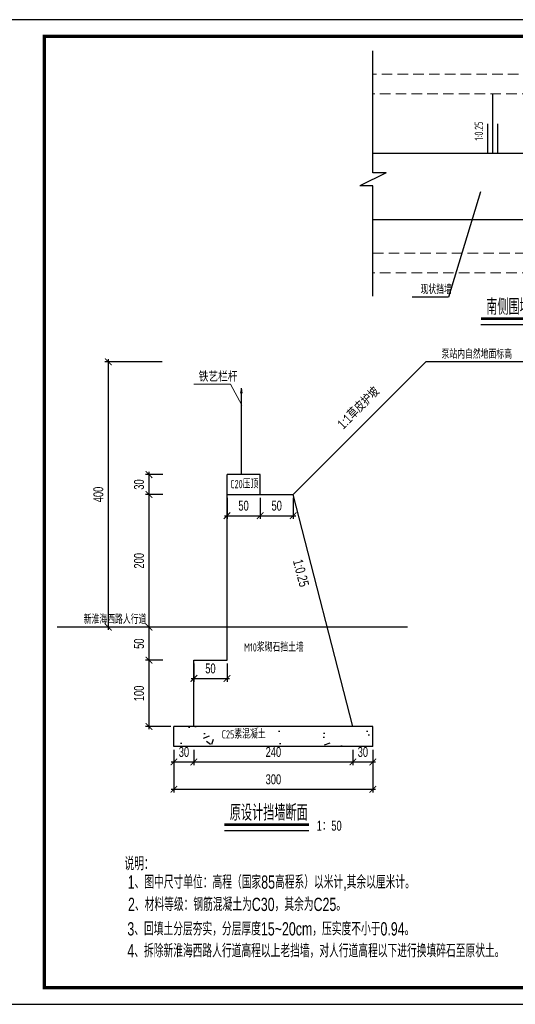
# Model space of a CAD drawing. Extents: x 518200 to 591724, y 3569303 to 3789366.
# Tile 1 of 6: x 570840 to 572335, y 3573934 to 3576904. Entities that reach past the tile are written whole.
import ezdxf
from ezdxf.enums import TextEntityAlignment as Align

# ---------------------------------------------------------------- set-up
doc = ezdxf.new("R2010")
doc.units = 0
doc.header["$LTSCALE"] = 5
doc.linetypes.add('DASHED2', pattern=[9.525, 6.35, -3.175])
doc.layers.get('0').update_dxf_attribs({"linetype": 'CONTINUOUS'})
doc.layers.get('Defpoints').update_dxf_attribs({"color": 41, "linetype": 'CONTINUOUS'})
for name, color, linetype, lineweight in [('0.09标注线', 3, 'CONTINUOUS', 9), ('0.13文字', 3, 'CONTINUOUS', 13), ('1XSX', 7, 'CONTINUOUS', 15), ('虚线', 2, 'DASHED2', 20)]:
    doc.layers.add(name, color=color, linetype=linetype, lineweight=lineweight)
doc.styles.add('HZ', font='hztxt_e.shx', dxfattribs={"width": 0.7, "height": 30, "bigfont": 'hztxt.shx'})
doc.styles.add('HZ1', font='hztxt_e.shx', dxfattribs={"width": 0.7, "bigfont": 'hztxt.shx'})
doc.styles.add('HZE', font='hztxt_e.shx', dxfattribs={"width": 0.75, "height": 30, "bigfont": 'hztxt.shx'})
doc.styles.add('HZTXT', font='hztxt_e.shx', dxfattribs={"width": 0.7, "bigfont": 'hztxt.shx'})
doc.styles.add('钢筋', font='tssdeng.shx', dxfattribs={"width": 0.7, "height": 30, "bigfont": 'hztxt.shx'})
doc.dimstyles.new('50', dxfattribs={"dimscale": 0, "dimtxt": 60, "dimasz": 20, "dimexe": 10, "dimexo": 10, "dimgap": 15, "dimtad": 1, "dimdec": 0, "dimlfac": 0.5, "dimzin": 0, "dimdsep": 46, "dimtxsty": 'HZTXT', "dimblk1": 'ARCHTICK', "dimblk2": 'ARCHTICK', "dimsah": 1, "dimcen": -0.09, "dimdle": 8, "dimclrd": 7, "dimclre": 7, "dimclrt": 7, "dimadec": 0, "dimazin": 0, "dimtfac": 1, "dimtdec": 0, "dimtofl": 0, "dimtmove": 2, "dimatfit": 3, "dimldrblk": 'ARCHTICK', "dimfxl": 1, "dimtolj": 1, "dimtzin": 0, "dimarcsym": 0})

# ---------------------------------------------------------------- blocks, each defined once
blk = doc.blocks.new('_ARCHTICK')
at = {"color": 0, "linetype": 'ByBlock', "const_width": 0.15}
blk.add_lwpolyline([(-0.5, -0.5), (0.5, 0.5)], dxfattribs=at)
blk = doc.blocks.new('*D41')
at = {"color": 7, "lineweight": -2}
for p, q in [((571305.3, 3574701.6), (571305.3, 3574654.8)), ((571365.3, 3574701.6), (571365.3, 3574654.8)), ((571297.3, 3574664.8), (571373.3, 3574664.8))]:
    blk.add_line(p, q, dxfattribs=at)
at = {"layer": 'Defpoints', "color": 0}
for p in [(571305.3, 3574711.6), (571365.3, 3574711.6), (571365.3, 3574664.8)]:
    blk.add_point(p, dxfattribs=at)
at = {"color": 7, "lineweight": -2, "xscale": 20, "yscale": 20, "zscale": 20, "rotation": 180}
blk.add_blockref('_ARCHTICK', (571305.3, 3574664.8), dxfattribs=at)
at = {"color": 7, "lineweight": -2, "xscale": 20, "yscale": 20, "zscale": 20}
blk.add_blockref('_ARCHTICK', (571365.3, 3574664.8), dxfattribs=at)
at = {"color": 7, "insert": (571335.3, 3574694.8), "char_height": 30, "attachment_point": 5, "style": 'HZTXT'}
blk.add_mtext('\\A1;30', dxfattribs=at)
blk = doc.blocks.new('*D42')
at = {"color": 7, "lineweight": -2}
for p, q in [((571365.3, 3574701.6), (571365.3, 3574654.8)), ((571845.3, 3574701.6), (571845.3, 3574654.8)), ((571357.3, 3574664.8), (571853.3, 3574664.8))]:
    blk.add_line(p, q, dxfattribs=at)
at = {"layer": 'Defpoints', "color": 0}
for p in [(571365.3, 3574711.6), (571845.3, 3574711.6), (571845.3, 3574664.8)]:
    blk.add_point(p, dxfattribs=at)
at = {"color": 7, "lineweight": -2, "xscale": 20, "yscale": 20, "zscale": 20, "rotation": 180}
blk.add_blockref('_ARCHTICK', (571365.3, 3574664.8), dxfattribs=at)
at = {"color": 7, "lineweight": -2, "xscale": 20, "yscale": 20, "zscale": 20}
blk.add_blockref('_ARCHTICK', (571845.3, 3574664.8), dxfattribs=at)
at = {"color": 7, "insert": (571605.3, 3574694.8), "char_height": 30, "attachment_point": 5, "style": 'HZTXT'}
blk.add_mtext('\\A1;240', dxfattribs=at)
blk = doc.blocks.new('*D43')
at = {"color": 7, "lineweight": -2}
for p, q in [((571845.3, 3574701.6), (571845.3, 3574654.8)), ((571905.3, 3574701.6), (571905.3, 3574654.8)), ((571837.3, 3574664.8), (571913.3, 3574664.8))]:
    blk.add_line(p, q, dxfattribs=at)
at = {"layer": 'Defpoints', "color": 0}
for p in [(571845.3, 3574711.6), (571905.3, 3574711.6), (571905.3, 3574664.8)]:
    blk.add_point(p, dxfattribs=at)
at = {"color": 7, "lineweight": -2, "xscale": 20, "yscale": 20, "zscale": 20, "rotation": 180}
blk.add_blockref('_ARCHTICK', (571845.3, 3574664.8), dxfattribs=at)
at = {"color": 7, "lineweight": -2, "xscale": 20, "yscale": 20, "zscale": 20}
blk.add_blockref('_ARCHTICK', (571905.3, 3574664.8), dxfattribs=at)
at = {"color": 7, "insert": (571875.3, 3574694.8), "char_height": 30, "attachment_point": 5, "style": 'HZTXT'}
blk.add_mtext('\\A1;30', dxfattribs=at)
blk = doc.blocks.new('*D44')
at = {"color": 7, "lineweight": -2}
for p, q in [((571305.3, 3574701.6), (571305.3, 3574572.3)), ((571905.3, 3574701.6), (571905.3, 3574572.3)), ((571297.3, 3574582.3), (571913.3, 3574582.3))]:
    blk.add_line(p, q, dxfattribs=at)
at = {"layer": 'Defpoints', "color": 0}
for p in [(571305.3, 3574711.6), (571905.3, 3574711.6), (571905.3, 3574582.3)]:
    blk.add_point(p, dxfattribs=at)
at = {"color": 7, "lineweight": -2, "xscale": 20, "yscale": 20, "zscale": 20, "rotation": 180}
blk.add_blockref('_ARCHTICK', (571305.3, 3574582.3), dxfattribs=at)
at = {"color": 7, "lineweight": -2, "xscale": 20, "yscale": 20, "zscale": 20}
blk.add_blockref('_ARCHTICK', (571905.3, 3574582.3), dxfattribs=at)
at = {"color": 7, "insert": (571605.3, 3574612.3), "char_height": 30, "attachment_point": 5, "style": 'HZTXT'}
blk.add_mtext('\\A1;300', dxfattribs=at)
blk = doc.blocks.new('*D45')
at = {"color": 7, "lineweight": -2}
for p, q in [((571271.5, 3575471.6), (571219.8, 3575471.6)), ((571229.8, 3575479.6), (571229.8, 3575063.6)), ((571271.5, 3575071.6), (571219.8, 3575071.6))]:
    blk.add_line(p, q, dxfattribs=at)
at = {"layer": 'Defpoints', "color": 0}
for p in [(571281.5, 3575471.6), (571229.8, 3575071.6), (571281.5, 3575071.6)]:
    blk.add_point(p, dxfattribs=at)
at = {"color": 7, "lineweight": -2, "xscale": 20, "yscale": 20, "zscale": 20}
for p, rotation in [((571229.8, 3575471.6), 90), ((571229.8, 3575071.6), 270)]:
    blk.add_blockref('_ARCHTICK', p, dxfattribs=dict(at, rotation=rotation))
at = {"color": 7, "insert": (571199.8, 3575271.6), "char_height": 30, "attachment_point": 5, "rotation": 90, "style": 'HZTXT'}
blk.add_mtext('\\A1;200', dxfattribs=at)
blk = doc.blocks.new('*D46')
at = {"color": 7, "lineweight": -2}
for p, q in [((571271.5, 3575531.6), (571219.8, 3575531.6)), ((571229.8, 3575539.6), (571229.8, 3575463.6)), ((571271.5, 3575471.6), (571219.8, 3575471.6))]:
    blk.add_line(p, q, dxfattribs=at)
at = {"layer": 'Defpoints', "color": 0}
for p in [(571281.5, 3575531.6), (571229.8, 3575471.6), (571281.5, 3575471.6)]:
    blk.add_point(p, dxfattribs=at)
at = {"color": 7, "lineweight": -2, "xscale": 20, "yscale": 20, "zscale": 20}
for p, rotation in [((571229.8, 3575531.6), 90), ((571229.8, 3575471.6), 270)]:
    blk.add_blockref('_ARCHTICK', p, dxfattribs=dict(at, rotation=rotation))
at = {"color": 7, "insert": (571199.8, 3575501.6), "char_height": 30, "attachment_point": 5, "rotation": 90, "style": 'HZTXT'}
blk.add_mtext('\\A1;30', dxfattribs=at)
blk = doc.blocks.new('*D47')
at = {"color": 7, "lineweight": -2}
for p, q in [((571229.8, 3575079.6), (571229.8, 3574963.6)), ((571271.5, 3575071.6), (571219.8, 3575071.6)), ((571271.5, 3574971.6), (571219.8, 3574971.6))]:
    blk.add_line(p, q, dxfattribs=at)
at = {"layer": 'Defpoints', "color": 0}
for p in [(571281.5, 3575071.6), (571229.8, 3574971.6), (571281.5, 3574971.6)]:
    blk.add_point(p, dxfattribs=at)
at = {"color": 7, "lineweight": -2, "xscale": 20, "yscale": 20, "zscale": 20}
for p, rotation in [((571229.8, 3575071.6), 90), ((571229.8, 3574971.6), 270)]:
    blk.add_blockref('_ARCHTICK', p, dxfattribs=dict(at, rotation=rotation))
at = {"color": 7, "insert": (571199.8, 3575021.6), "char_height": 30, "attachment_point": 5, "rotation": 90, "style": 'HZTXT'}
blk.add_mtext('\\A1;50', dxfattribs=at)
blk = doc.blocks.new('*D48')
at = {"color": 7, "lineweight": -2}
for p, q in [((571269.8, 3575871.6), (571097.1, 3575871.6)), ((571107.1, 3575879.6), (571107.1, 3575063.6)), ((571301.7, 3575071.6), (571097.1, 3575071.6))]:
    blk.add_line(p, q, dxfattribs=at)
at = {"layer": 'Defpoints', "color": 0}
for p in [(571279.8, 3575871.6), (571107.1, 3575071.6), (571311.7, 3575071.6)]:
    blk.add_point(p, dxfattribs=at)
at = {"color": 7, "lineweight": -2, "xscale": 20, "yscale": 20, "zscale": 20}
for p, rotation in [((571107.1, 3575871.6), 90), ((571107.1, 3575071.6), 270)]:
    blk.add_blockref('_ARCHTICK', p, dxfattribs=dict(at, rotation=rotation))
at = {"color": 7, "insert": (571077.1, 3575471.6), "char_height": 30, "attachment_point": 5, "rotation": 90, "style": 'HZTXT'}
blk.add_mtext('\\A1;400', dxfattribs=at)
blk = doc.blocks.new('*D49')
at = {"color": 7, "lineweight": -2}
for p, q in [((571271.5, 3574971.6), (571219.8, 3574971.6)), ((571229.8, 3574979.6), (571229.8, 3574763.6)), ((571295.3, 3574771.6), (571219.8, 3574771.6))]:
    blk.add_line(p, q, dxfattribs=at)
at = {"layer": 'Defpoints', "color": 0}
for p in [(571281.5, 3574971.6), (571229.8, 3574771.6), (571305.3, 3574771.6)]:
    blk.add_point(p, dxfattribs=at)
at = {"color": 7, "lineweight": -2, "xscale": 20, "yscale": 20, "zscale": 20}
for p, rotation in [((571229.8, 3574971.6), 90), ((571229.8, 3574771.6), 270)]:
    blk.add_blockref('_ARCHTICK', p, dxfattribs=dict(at, rotation=rotation))
at = {"color": 7, "insert": (571199.8, 3574871.6), "char_height": 30, "attachment_point": 5, "rotation": 90, "style": 'HZTXT'}
blk.add_mtext('\\A1;100', dxfattribs=at)
blk = doc.blocks.new('*D82')
at = {"color": 7, "lineweight": -2}
for p, q in [((571365.3, 3574961.6), (571365.3, 3574906.7)), ((571465.3, 3574961.6), (571465.3, 3574906.7)), ((571357.3, 3574916.7), (571473.3, 3574916.7))]:
    blk.add_line(p, q, dxfattribs=at)
at = {"layer": 'Defpoints', "color": 0}
for p in [(571365.3, 3574971.6), (571465.3, 3574971.6), (571465.3, 3574916.7)]:
    blk.add_point(p, dxfattribs=at)
at = {"color": 7, "lineweight": -2, "xscale": 20, "yscale": 20, "zscale": 20, "rotation": 180}
blk.add_blockref('_ARCHTICK', (571365.3, 3574916.7), dxfattribs=at)
at = {"color": 7, "lineweight": -2, "xscale": 20, "yscale": 20, "zscale": 20}
blk.add_blockref('_ARCHTICK', (571465.3, 3574916.7), dxfattribs=at)
at = {"color": 7, "insert": (571415.3, 3574946.7), "char_height": 30, "attachment_point": 5, "style": 'HZTXT'}
blk.add_mtext('\\A1;50', dxfattribs=at)
blk = doc.blocks.new('*D83')
at = {"color": 7, "lineweight": -2}
for p, q in [((571465.3, 3575461.6), (571465.3, 3575397.7)), ((571565.3, 3575461.6), (571565.3, 3575397.7)), ((571457.3, 3575407.7), (571573.3, 3575407.7))]:
    blk.add_line(p, q, dxfattribs=at)
at = {"layer": 'Defpoints', "color": 0}
for p in [(571465.3, 3575471.6), (571565.3, 3575471.6), (571565.3, 3575407.7)]:
    blk.add_point(p, dxfattribs=at)
at = {"color": 7, "lineweight": -2, "xscale": 20, "yscale": 20, "zscale": 20, "rotation": 180}
blk.add_blockref('_ARCHTICK', (571465.3, 3575407.7), dxfattribs=at)
at = {"color": 7, "lineweight": -2, "xscale": 20, "yscale": 20, "zscale": 20}
blk.add_blockref('_ARCHTICK', (571565.3, 3575407.7), dxfattribs=at)
at = {"color": 7, "insert": (571515.3, 3575437.7), "char_height": 30, "attachment_point": 5, "style": 'HZTXT'}
blk.add_mtext('\\A1;50', dxfattribs=at)
blk = doc.blocks.new('*D84')
at = {"color": 7, "lineweight": -2}
for p, q in [((571565.3, 3575461.6), (571565.3, 3575397.7)), ((571665.3, 3575461.6), (571665.3, 3575397.7)), ((571557.3, 3575407.7), (571673.3, 3575407.7))]:
    blk.add_line(p, q, dxfattribs=at)
at = {"layer": 'Defpoints', "color": 0}
for p in [(571565.3, 3575471.6), (571665.3, 3575471.6), (571665.3, 3575407.7)]:
    blk.add_point(p, dxfattribs=at)
at = {"color": 7, "lineweight": -2, "xscale": 20, "yscale": 20, "zscale": 20, "rotation": 180}
blk.add_blockref('_ARCHTICK', (571565.3, 3575407.7), dxfattribs=at)
at = {"color": 7, "lineweight": -2, "xscale": 20, "yscale": 20, "zscale": 20}
blk.add_blockref('_ARCHTICK', (571665.3, 3575407.7), dxfattribs=at)
at = {"color": 7, "insert": (571615.3, 3575437.7), "char_height": 30, "attachment_point": 5, "style": 'HZTXT'}
blk.add_mtext('\\A1;50', dxfattribs=at)

msp = doc.modelspace()

# ---------------------------------------------------------------- hatches: boundary and pattern name
h = msp.add_hatch()
h.set_pattern_fill('AR-CONC', color=256, style=0)
h.set_pattern_definition([(50, (-2390.51, 5066.35), (182.184669, -15.9390855), [19.05, -209.55]), (355, (-2390.51, 5066.35), (-35.242826, 191.056643), [15.24, -167.64]), (100.451, (-2375.33, 5065.02), (146.942502, 175.116688), [16.19, -178.09]), (46.1842, (-2390.5, 5117.15), (271.079041, -42.042328), [28.575, -314.325]), (96.6356, (-2367.92, 5113.65), (237.404234, 247.425556), [24.285, -267.135]), (351.184, (-2390.5, 5117.15), (237.404606, 247.425118), [22.86, -251.46]), (21, (-2365.11, 5104.45), (151.61488, -102.2655185), [19.05, -209.55]), (326, (-2365.11, 5104.45), (61.802028, 184.187966), [15.24, -167.64]), (71.4514, (-2352.48, 5095.93), (213.416491, 81.922858), [16.19, -178.09]), (37.5, (-2390.51, 5066.35), (3.0886033, 84.5550389), [0, -165.608, 0, -170.18, 0, -168.275]), (7.5, (-2390.51, 5066.35), (66.8196625, 100.1805748), [0, -97.028, 0, -161.798, 0, -64.135]), (327.5, (-2447.15, 5066.35), (135.5905952, -5.728744), [0, -63.5, 0, -198.12, 0, -262.89]), (317.5, (-2472.55, 5066.35), (148.1291814, 25.426491), [0, -82.55, 0, -131.572, 0, -186.69])])
h.paths.add_polyline_path([(571905.3, 3574711.6), (571905.3, 3574771.6), (571305.3, 3574771.6), (571305.3, 3574711.6)])
h.paths.add_polyline_path([(571443.2, 3574729.4), (571565, 3574729.4), (571565, 3574766.3), (571443.2, 3574766.3)], flags=24)

# ---------------------------------------------------------------- linework, layer by layer
for p, q in [((571905.8, 3576442.2), (571905.8, 3576809.7)), ((572267.8, 3576499.7), (572267.8, 3576679.7)), ((572252.8, 3576499.7), (572252.8, 3576589.7)), ((572282.8, 3576499.7), (572282.8, 3576589.7)), ((572577.8, 3576499.7), (571905.8, 3576499.7)), ((571945.8, 3576442.2), (571865.8, 3576402.2)), ((571945.8, 3576442.2), (571905.8, 3576442.2)), ((571905.8, 3576402.2), (571865.8, 3576402.2)), ((571905.8, 3576069.7), (571905.8, 3576402.2)), ((572229.8, 3576384.7), (572133.5, 3576066.3)), ((572577.8, 3576299.7), (571905.8, 3576299.7)), ((572133.5, 3576066.3), (572024.5, 3576066.3)), ((572231.4, 3575984.1), (572795.1, 3575984.1)), ((572065.3, 3575871.6), (571665.3, 3575471.6)), ((571465.3, 3575471.6), (571665.3, 3575471.6)), ((571845.3, 3574771.6), (571665.3, 3575471.6)), ((571365.3, 3574971.6), (571465.3, 3574971.6)), ((571457.7, 3574458.3), (571712.3, 3574458.3))]:
    msp.add_line(p, q)
at = {"color": 7}
for p, q in [((572359.2, 3575871.6), (572065.3, 3575871.6)), ((571508.8, 3575531.6), (571508.8, 3575792.3)), ((571465.3, 3574971.6), (571465.3, 3575531.6)), ((571565.3, 3575531.6), (571465.3, 3575531.6)), ((571565.3, 3575471.6), (571565.3, 3575531.6)), ((572009.8, 3575071.6), (570952.4, 3575071.6)), ((571365.3, 3574771.6), (571365.3, 3574971.6)), ((571905.3, 3574771.6), (571305.3, 3574771.6)), ((571305.3, 3574711.6), (571305.3, 3574771.6)), ((571905.3, 3574711.6), (571905.3, 3574771.6)), ((571905.3, 3574711.6), (571305.3, 3574711.6))]:
    msp.add_line(p, q, dxfattribs=at)
msp.add_lwpolyline([(570664.2, 3573933.8), (574864.2, 3573933.8), (574864.2, 3576903.8), (570664.2, 3576903.8)], close=True)
for points, const_width in [([(570914.2, 3576853.8), (574814.2, 3576853.8), (574814.2, 3573983.8), (570914.2, 3573983.8), (570914.2, 3576853.8)], 10), ([(572231.4, 3576001.7), (572795.1, 3576001.7)], 7.68), ([(571457.7, 3574475.9), (571712.3, 3574475.9)], 7.68)]:
    msp.add_lwpolyline(points, dxfattribs=dict(const_width=const_width))
at = {"layer": '0.09标注线', "color": 7, "lineweight": 13}
for p, q in [((571364.9, 3575804), (571475.6, 3575804)), ((571475.6, 3575804), (571509.9, 3575740.8))]:
    msp.add_line(p, q, dxfattribs=at)
at = {"layer": '0.13文字', "color": 7, "linetype": 'Continuous', "lineweight": 13}
for q in [(571506.2, 3575777.1), (571511.4, 3575777.1)]:
    msp.add_line((571508.8, 3575792.3), q, dxfattribs=at)
at = {"layer": '虚线', "color": 7, "lineweight": 20}
for p, q in [((573249.8, 3576739.7), (571905.8, 3576739.7)), ((572577.8, 3576679.7), (571905.8, 3576679.7)), ((571905.8, 3576199.7), (573249.8, 3576199.7)), ((572577.8, 3576139.7), (571905.8, 3576139.7))]:
    msp.add_line(p, q, dxfattribs=at)

# ---------------------------------------------------------------- texts
at = {"color": 7}
for s, height, rotation, style, width, p in [('1:0.25', 25, 90, '钢筋', 0.7, (572237.8, 3576539.4)), ('1:1草皮护坡', 30, 45, 'HZE', 0.75, (571816.5, 3575666.3, 124.1)), ('1:0.25', 30, 284.4208, 'HZE', 0.75, (571664, 3575271.5))]:
    msp.add_text(s, height=height, rotation=rotation, dxfattribs=dict(at, style=style, width=width)).set_placement(p)
for s, height, style, width, p in [('现状挡墙', 25, '钢筋', 0.7, (572049.4, 3576076.3)), ('泵站内自然地面标高', 25, '钢筋', 0.7, (572112.7, 3575881.6)), ('铁艺栏杆', 30, 'HZE', 0.75, (571380, 3575811.9, 124.1)), ('铁艺栏杆', 30, 'HZE', 0.75, (571380, 3575811.9, 124.1)), ('C20压顶', 25, '钢筋', 0.7, (571475.4, 3575490.4)), ('新淮海西路人行道', 25, '钢筋', 0.7, (571032.9, 3575081.6)), ('M10浆砌石挡土墙', 25, '钢筋', 0.7, (571516.8, 3574997.7)), ('C25素混凝土', 25, '钢筋', 0.7, (571449.4, 3574735.6))]:
    msp.add_text(s, height=height, dxfattribs=dict(at, style=style, width=width)).set_placement(p)
at = {"style": 'HZ', "width": 0.7}
for s, p in [('南侧围墙新老挡墙连接平面大样面图', (572247.6, 3576013.6)), ('原设计挡墙断面', (571473.8, 3574487.8))]:
    msp.add_text(s, height=48, dxfattribs=at).set_placement(p)
msp.add_text('1：50', height=30, dxfattribs=at).set_placement((571773.8, 3574472.5), align=Align.MIDDLE)
at = {"layer": '1XSX', "style": 'HZ1', "width": 0.7}
for s, p in [('说明：', (571155.8, 3574338)), ('1、图中尺寸单位：高程（国家85高程系）以米计,其余以厘米计。', (571165.5, 3574282.5)), ('2、材料等级：钢筋混凝土为C30，其余为C25。', (571166.6, 3574215.2)), ('3、回填土分层夯实，分层厚度15~20cm，压实度不小于0.94。', (571164.6, 3574141.4)), ('4、拆除新淮海西路人行道高程以上老挡墙，对人行道高程以下进行换填碎石至原状土。', (571164.6, 3574075.3))]:
    msp.add_text(s, height=40, dxfattribs=at).set_placement(p)

# ---------------------------------------------------------------- dimensions: what is measured, and where the dimension line sits
at = {"color": 7}
for base, p1, p2, picture, middle in [((571107.1, 3575071.6), (571279.8, 3575871.6), (571311.7, 3575071.6), '*D48', (571077.1, 3575471.6)), ((571229.8, 3575471.6), (571281.5, 3575531.6), (571281.5, 3575471.6), '*D46', (571199.8, 3575501.6)), ((571229.8, 3575071.6), (571281.5, 3575471.6), (571281.5, 3575071.6), '*D45', (571199.8, 3575271.6)), ((571229.8, 3574971.6), (571281.5, 3575071.6), (571281.5, 3574971.6), '*D47', (571199.8, 3575021.6)), ((571229.8, 3574771.6), (571281.5, 3574971.6), (571305.3, 3574771.6), '*D49', (571199.8, 3574871.6))]:
    dim = msp.add_linear_dim(base=base, p1=p1, p2=p2, angle=90, dimstyle='50', override={"dimscale": 1, "dimtxt": 30}, dxfattribs=at)
    dim.commit()
    dim.dimension.update_dxf_attribs({"geometry": picture, "text_midpoint": middle})
for base, p1, p2, picture, middle in [((571565.3, 3575407.7), (571465.3, 3575471.6), (571565.3, 3575471.6), '*D83', (571515.3, 3575437.7)), ((571665.3, 3575407.7), (571565.3, 3575471.6), (571665.3, 3575471.6), '*D84', (571615.3, 3575437.7)), ((571465.3, 3574916.7), (571365.3, 3574971.6), (571465.3, 3574971.6), '*D82', (571415.3, 3574946.7)), ((571365.3, 3574664.8), (571305.3, 3574711.6), (571365.3, 3574711.6), '*D41', (571335.3, 3574694.8)), ((571905.3, 3574582.3), (571305.3, 3574711.6), (571905.3, 3574711.6), '*D44', (571605.3, 3574612.3)), ((571845.3, 3574664.8), (571365.3, 3574711.6), (571845.3, 3574711.6), '*D42', (571605.3, 3574694.8)), ((571905.3, 3574664.8), (571845.3, 3574711.6), (571905.3, 3574711.6), '*D43', (571875.3, 3574694.8))]:
    dim = msp.add_linear_dim(base=base, p1=p1, p2=p2, dimstyle='50', override={"dimscale": 1, "dimtxt": 30}, dxfattribs=at)
    dim.commit()
    dim.dimension.update_dxf_attribs({"geometry": picture, "text_midpoint": middle})

doc.saveas('drawing.dxf')
